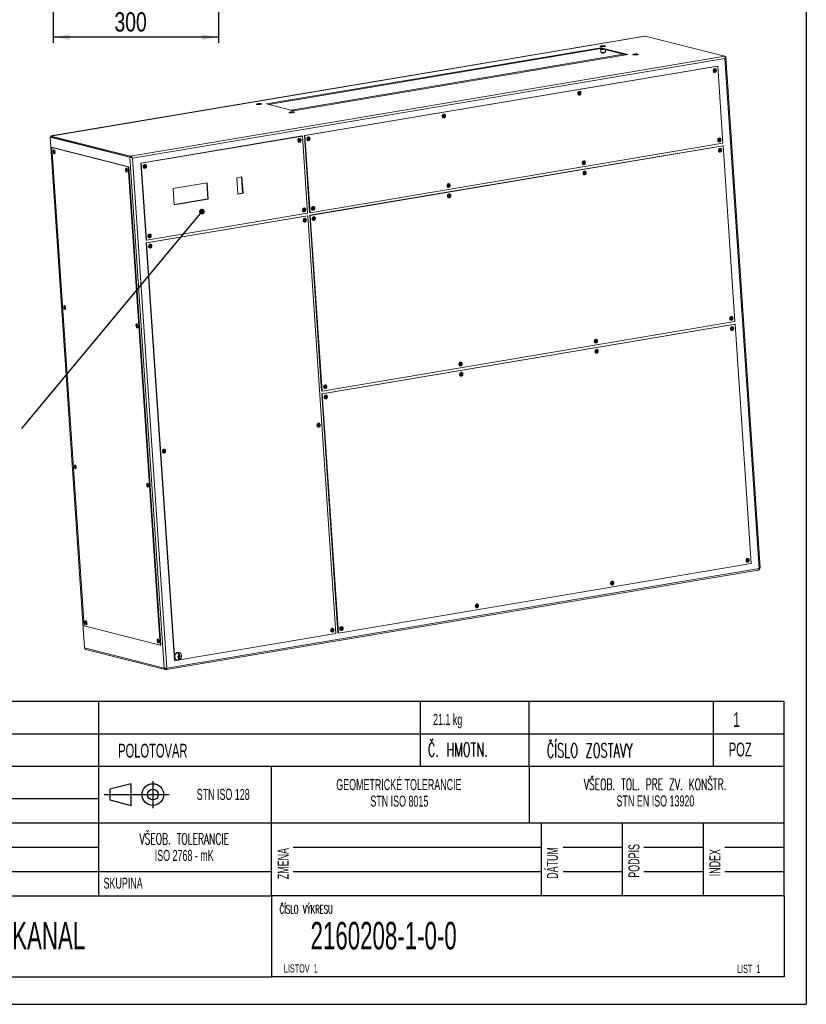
# Model space of a CAD drawing. Header units: millimetres. Extents: x -6 to 420, y -26 to 297.
# Tile 3 of 4: x 277 to 420, y 0 to 179. Entities that reach past the tile are written whole.
import ezdxf

# ---------------------------------------------------------------- set-up
doc = ezdxf.new("R2010")
doc.units = ezdxf.units.MM
for name, color, linetype in [('KOTY', 1, 'Continuous'), ('RAMIK', 7, 'Continuous'), ('RAZITKO', 7, 'Continuous'), ('RAZITKO-TEXT', 7, 'Continuous')]:
    doc.layers.add(name, color=color, linetype=linetype)
doc.styles.add('SLDTEXTSTYLE0', font='TXT', dxfattribs={"width": 0.75})
doc.styles.add('SLDTEXTSTYLE2', font='TXT', dxfattribs={"width": 0.605, "bigfont": 'bigfont'})
doc.styles.add('SLDTEXTSTYLE3', font='TXT', dxfattribs={"width": 0.605})
doc.styles.add('SLDTEXTSTYLE4', font='TXT', dxfattribs={"width": 0.575})
doc.dimstyles.new('SLDDIMSTYLE0', dxfattribs={"dimtxt": 3.5, "dimasz": 3, "dimexe": 0, "dimexo": 0.0625, "dimgap": 0.875, "dimtad": 1, "dimdec": 1, "dimlfac": 10, "dimrnd": 1e-09, "dimzin": 12, "dimdsep": 46, "dimtxsty": 'SLDTEXTSTYLE0', "dimsah": 1, "dimcen": 0.09, "dimadec": 0, "dimazin": 3, "dimtfac": 1, "dimtdec": 1, "dimtofl": 0, "dimtmove": 0, "dimatfit": 3, "dimfxl": 0, "dimfrac": 2, "dimtolj": 1, "dimtzin": 12, "dimarcsym": 0})
doc.dimstyles.new('SLDDIMSTYLE2', dxfattribs={"dimtxt": 0.18, "dimasz": 1.016, "dimexe": 0, "dimexo": 0.0625, "dimgap": 0, "dimtad": 0, "dimtih": 1, "dimtoh": 1, "dimdec": 0, "dimrnd": 1e-09, "dimzin": 0, "dimdsep": 46, "dimtxsty": 'Standard', "dimblk1": 'DOT', "dimblk2": 'DOT', "dimsah": 1, "dimcen": 0.09, "dimadec": 0, "dimazin": 0, "dimtfac": 1.016, "dimtdec": 0, "dimtofl": 0, "dimtmove": 0, "dimatfit": 3, "dimldrblk": 'DOT', "dimfxl": 0, "dimfrac": 2, "dimtolj": 1, "dimtzin": 0, "dimarcsym": 0})

# ---------------------------------------------------------------- blocks, each defined once
blk = doc.blocks.new('SW_NOTE_1')
at = {"layer": 'RAZITKO-TEXT', "color": 0, "char_height": 2, "attachment_point": 2}
for s, insert, style in [('VŠEOB. TOL. PRE ZV. KONŠTR.', (20.34, 2.58), 'SLDTEXTSTYLE2'), ('STN EN ISO 13920', (20.39, -0.42), 'SLDTEXTSTYLE3')]:
    blk.add_mtext(s, dxfattribs=dict(at, insert=insert, style=style))
blk = doc.blocks.new('SW_NOTE_2')
at = {"layer": 'RAZITKO-TEXT', "color": 0, "char_height": 2, "attachment_point": 2}
for s, insert, style in [('VŠEOB. TOLERANCIE', (14, 2.58), 'SLDTEXTSTYLE2'), ('ISO 2768 - mK', (13.98, -0.42), 'SLDTEXTSTYLE3')]:
    blk.add_mtext(s, dxfattribs=dict(at, insert=insert, style=style))
blk = doc.blocks.new('SW_NOTE_3')
at = {"layer": 'RAZITKO-TEXT', "color": 0, "char_height": 2, "attachment_point": 2, "style": 'SLDTEXTSTYLE3'}
for s, insert in [('GEOMETRICKÉ TOLERANCIE', (18.87, 2.58)), ('STN ISO 8015', (18.95, -0.42))]:
    blk.add_mtext(s, dxfattribs=dict(at, insert=insert))
blk = doc.blocks.new('_D_6')
at = {"layer": 'KOTY'}
for p, q in [((283.25, 183.36), (283.25, 174.57)), ((313.25, 183.7), (313.25, 174.57)), ((313.25, 175.57), (283.25, 175.57))]:
    blk.add_line(p, q, dxfattribs=at)
for points in [[(283.25, 175.57), (286.25, 175.07), (286.25, 176.08)], [(313.25, 175.57), (310.25, 176.08), (310.25, 175.07)]]:
    blk.add_solid(points, dxfattribs=at)
at = {"layer": 'KOTY', "insert": (294.37, 180.09), "char_height": 3.5, "attachment_point": 1, "style": 'SLDTEXTSTYLE0'}
blk.add_mtext('300', dxfattribs=at)
blk = doc.blocks.new('_DOT')
at = {"color": 0, "linetype": 'ByBlock', "lineweight": -2}
blk.add_line((-0.5, 0), (-1, 0), dxfattribs=at)
at = {"color": 0, "linetype": 'ByBlock', "const_width": 0.5}
blk.add_lwpolyline([(-0.25, 0, 1), (0.25, 0, 1)], format="xyb", close=True, dxfattribs=at)

msp = doc.modelspace()

# ---------------------------------------------------------------- linework, layer by layer
at = {"color": 7, "linetype": 'Continuous', "lineweight": 15}
for p, q in [((390.652, 175.769), (282.827, 157.63)), ((390.714, 175.772), (282.832, 157.623)), ((405.179, 172.106), (390.714, 175.772)), ((382.682, 173.659), (321.969, 163.446)), ((382.692, 173.512), (322.322, 163.356)), ((387.615, 172.409), (382.682, 173.659)), ((382.692, 173.512), (382.682, 173.659)), ((387.272, 172.351), (382.692, 173.512)), ((297.296, 153.957), (405.179, 172.106)), ((405.211, 171.703), (297.645, 153.608)), ((326.425, 162.317), (386.795, 172.472)), ((326.903, 162.196), (387.615, 172.409)), ((382.678, 173.375), (382.715, 172.837)), ((382.723, 172.823), (382.842, 172.723)), ((383.43, 172.763), (383.535, 172.878)), ((383.541, 172.892), (383.513, 173.304)), ((411.445, 79.141), (405.211, 171.703)), ((405.326, 171.975), (405.255, 171.993)), ((405.326, 171.975), (405.257, 171.963)), ((411.616, 79.206), (405.372, 171.925)), ((403.847, 170.323), (328.867, 157.709)), ((403.921, 170.304), (328.941, 157.69)), ((403.847, 170.323), (403.921, 170.304)), ((404.863, 156.319), (403.921, 170.304)), ((321.969, 163.446), (326.903, 162.196)), ((282.667, 157.393), (288.908, 64.731)), ((282.836, 157.468), (282.706, 157.446)), ((297.17, 153.78), (282.706, 157.446)), ((282.706, 157.446), (288.952, 64.704)), ((282.832, 157.623), (282.828, 157.624)), ((297.296, 153.957), (282.832, 157.623)), ((282.842, 157.476), (282.832, 157.623)), ((297.301, 153.802), (282.836, 157.468)), ((297.306, 153.81), (282.842, 157.476)), ((282.859, 157.478), (282.866, 157.46)), ((282.877, 157.467), (282.89, 157.454)), ((299.162, 152.712), (328.434, 157.636)), ((299.236, 152.693), (328.508, 157.617)), ((328.508, 157.617), (328.434, 157.636)), ((328.508, 157.617), (329.45, 143.633)), ((328.867, 157.709), (328.941, 157.69)), ((328.867, 157.709), (329.809, 143.724)), ((328.941, 157.69), (329.883, 143.706)), ((283.023, 155.533), (283.153, 155.555)), ((288.873, 68.682), (283.023, 155.533)), ((283.023, 155.533), (296.837, 152.032)), ((283.153, 155.555), (296.967, 152.054)), ((288.727, 155.975), (288.75, 155.979)), ((327.896, 156.503), (327.825, 156.501)), ((404.822, 155.847), (329.842, 143.234)), ((329.883, 143.706), (404.863, 156.319)), ((404.896, 155.829), (329.916, 143.215)), ((404.822, 155.847), (404.896, 155.829)), ((407.045, 123.934), (404.896, 155.829)), ((297.17, 153.78), (297.301, 153.802)), ((297.17, 153.78), (303.417, 61.038)), ((297.296, 153.957), (297.306, 153.81)), ((404.285, 154.715), (404.213, 154.712)), ((296.837, 152.032), (296.967, 152.054)), ((296.837, 152.032), (302.686, 65.181)), ((296.967, 152.054), (302.816, 65.203)), ((297.645, 153.608), (303.879, 61.045)), ((299.236, 152.693), (299.162, 152.712)), ((300.103, 138.727), (299.162, 152.712)), ((300.177, 138.708), (299.236, 152.693)), ((299.838, 151.783), (299.767, 151.781)), ((317.518, 150.186), (316.564, 150.025)), ((317.446, 150.174), (317.642, 147.26)), ((317.716, 147.242), (317.518, 150.186)), ((379.696, 150.578), (379.625, 150.576)), ((311.186, 149.121), (305.028, 148.085)), ((311.114, 149.108), (311.31, 146.195)), ((311.384, 146.176), (311.186, 149.121)), ((316.564, 150.025), (316.762, 147.081)), ((305.028, 148.085), (305.226, 145.141)), ((317.642, 147.26), (316.76, 147.112)), ((316.762, 147.081), (317.716, 147.242)), ((317.716, 147.242), (317.642, 147.26)), ((311.31, 146.195), (305.224, 145.171)), ((305.226, 145.141), (311.384, 146.176)), ((311.384, 146.176), (311.31, 146.195)), ((355.107, 146.442), (355.036, 146.44)), ((329.409, 143.161), (300.137, 138.236)), ((329.45, 143.633), (300.177, 138.708)), ((329.483, 143.142), (300.211, 138.218)), ((329.409, 143.161), (329.483, 143.142)), ((334.589, 67.332), (329.483, 143.142)), ((329.809, 143.724), (329.883, 143.706)), ((329.842, 143.234), (329.916, 143.215)), ((329.842, 143.234), (331.99, 111.339)), ((329.916, 143.215), (332.064, 111.321)), ((330.519, 142.305), (330.447, 142.303)), ((300.177, 138.708), (300.103, 138.727)), ((300.137, 138.236), (300.211, 138.218)), ((300.137, 138.236), (305.243, 62.426)), ((300.211, 138.218), (305.317, 62.407)), ((407.004, 123.462), (332.024, 110.849)), ((332.064, 111.321), (407.045, 123.934)), ((407.078, 123.444), (332.098, 110.83)), ((406.34, 124.194), (406.269, 124.192)), ((407.004, 123.462), (407.078, 123.444)), ((410.002, 80.018), (407.078, 123.444)), ((406.466, 122.33), (406.394, 122.327)), ((381.752, 120.058), (381.68, 120.055)), ((381.877, 118.193), (381.806, 118.191)), ((357.163, 115.921), (357.092, 115.919)), ((357.289, 114.057), (357.217, 114.054)), ((331.99, 111.339), (332.064, 111.321)), ((332.024, 110.849), (332.098, 110.83)), ((332.024, 110.849), (334.948, 67.423)), ((332.098, 110.83), (335.022, 67.405)), ((332.574, 111.785), (332.503, 111.783)), ((332.7, 109.92), (332.629, 109.918)), ((303.821, 60.762), (411.28, 78.839)), ((303.879, 61.045), (411.445, 79.141)), ((335.022, 67.405), (410.002, 80.018)), ((409.298, 80.278), (409.227, 80.276)), ((384.71, 76.142), (384.638, 76.139)), ((360.121, 72.005), (360.05, 72.003)), ((302.686, 65.181), (288.873, 68.682)), ((306.176, 62.552), (334.589, 67.332)), ((334.948, 67.423), (335.022, 67.405)), ((335.532, 67.869), (335.461, 67.866)), ((288.952, 64.704), (303.417, 61.038)), ((289.164, 64.424), (303.601, 60.765)), ((302.686, 65.181), (302.816, 65.203)), ((306.038, 63.023), (305.892, 63.06)), ((305.915, 63.054), (305.974, 63.064)), ((305.971, 63.113), (306.101, 63.135)), ((305.974, 63.064), (305.971, 63.113)), ((305.971, 63.113), (306.212, 63.052)), ((306.122, 63.026), (305.974, 63.064)), ((306.102, 63.321), (306.012, 63.305)), ((306.199, 63.248), (306.014, 63.295)), ((306.038, 63.012), (306.122, 63.026)), ((306.123, 63.856), (306.049, 63.875)), ((306.102, 63.321), (306.076, 63.711)), ((306.101, 63.135), (306.091, 63.275)), ((306.327, 63.077), (306.101, 63.135)), ((306.148, 62.636), (306.122, 63.026)), ((303.817, 61.003), (303.689, 60.91)), ((303.699, 60.763), (303.689, 60.91)), ((303.699, 60.763), (303.791, 60.83)), ((303.813, 60.932), (303.786, 60.912)), ((303.796, 60.765), (303.786, 60.912)), ((305.243, 62.426), (305.317, 62.407)), ((305.317, 62.407), (305.816, 62.491)), ((305.705, 62.518), (305.779, 62.499))]:
    msp.add_line(p, q, dxfattribs=at)
at = {"color": 8, "linetype": 'Continuous', "lineweight": 15}
for p, q in [((283.173, 157.383), (283.195, 157.386)), ((303.689, 60.91), (303.599, 60.933)), ((303.803, 60.915), (303.786, 60.912))]:
    msp.add_line(p, q, dxfattribs=at)
at = {"color": 7, "linetype": 'Continuous', "lineweight": 15, "flags": 128}
for points in [[(390.653, 175.763), (390.691, 175.772), (390.714, 175.772)], [(382.507, 173.481), (382.509, 173.476), (382.56, 173.423), (382.623, 173.39), (382.696, 173.371), (382.772, 173.36), (382.846, 173.354), (382.91, 173.352), (382.978, 173.352), (383.095, 173.358), (383.221, 173.369), (383.243, 173.372)], [(382.819, 173.99), (382.94, 174.007), (383.07, 174.018), (383.199, 174.022), (383.317, 174.02), (383.415, 174.011), (383.487, 173.996), (383.528, 173.976), (383.533, 173.953), (383.502, 173.928), (383.439, 173.903), (383.347, 173.88), (383.234, 173.861), (383.107, 173.847), (382.977, 173.839), (382.852, 173.838), (382.743, 173.844), (382.657, 173.856), (382.6, 173.874), (382.577, 173.896), (382.59, 173.92), (382.637, 173.945), (382.716, 173.969), (382.819, 173.99)], [(383.278, 173.874), (383.379, 173.895), (383.454, 173.918), (383.496, 173.943), (383.503, 173.967), (383.474, 173.987), (383.411, 174.003), (383.319, 174.013), (383.206, 174.017), (383.08, 174.013), (382.953, 174.003), (382.834, 173.987), (382.733, 173.966), (382.658, 173.942), (382.616, 173.917), (382.609, 173.894), (382.638, 173.873), (382.701, 173.857), (382.793, 173.847), (382.906, 173.844), (383.032, 173.847), (383.159, 173.858), (383.278, 173.874)], [(382.872, 173.977), (382.981, 173.991), (383.097, 174), (383.209, 174.001), (383.306, 173.996), (383.379, 173.985), (383.42, 173.967), (383.425, 173.947), (383.394, 173.925), (383.33, 173.903), (383.239, 173.884), (383.131, 173.869), (383.015, 173.861), (382.903, 173.859), (382.806, 173.864), (382.733, 173.876), (382.692, 173.893), (382.687, 173.914), (382.718, 173.936), (382.782, 173.958), (382.872, 173.977)], [(383.541, 172.892), (383.541, 172.891), (383.522, 172.868), (383.468, 172.844), (383.383, 172.822), (383.276, 172.804), (383.156, 172.792), (383.033, 172.785), (382.919, 172.786), (382.823, 172.794), (382.754, 172.808), (382.719, 172.827), (382.715, 172.837)], [(388.739, 172.49), (388.86, 172.507), (388.99, 172.518), (389.119, 172.522), (389.237, 172.52), (389.335, 172.511), (389.408, 172.496), (389.448, 172.476), (389.453, 172.452), (389.422, 172.428), (389.359, 172.403), (389.267, 172.38), (389.154, 172.361), (389.027, 172.347), (388.897, 172.339), (388.772, 172.338), (388.663, 172.344), (388.577, 172.356), (388.52, 172.374), (388.497, 172.395), (388.51, 172.42), (388.557, 172.445), (388.636, 172.469), (388.739, 172.49)], [(389.198, 172.374), (389.299, 172.394), (389.374, 172.418), (389.416, 172.443), (389.423, 172.466), (389.394, 172.487), (389.331, 172.503), (389.239, 172.513), (389.126, 172.516), (389, 172.513), (388.873, 172.502), (388.754, 172.486), (388.653, 172.465), (388.578, 172.442), (388.536, 172.417), (388.529, 172.394), (388.558, 172.373), (388.621, 172.357), (388.713, 172.347), (388.826, 172.343), (388.952, 172.347), (389.079, 172.357), (389.198, 172.374)], [(388.792, 172.476), (388.901, 172.491), (389.017, 172.499), (389.129, 172.501), (389.226, 172.496), (389.299, 172.484), (389.34, 172.467), (389.345, 172.446), (389.314, 172.424), (389.25, 172.402), (389.16, 172.383), (389.051, 172.369), (388.935, 172.36), (388.823, 172.359), (388.726, 172.364), (388.653, 172.376), (388.612, 172.393), (388.607, 172.413), (388.638, 172.436), (388.702, 172.457), (388.792, 172.476)], [(405.179, 172.106), (405.224, 172.074), (405.253, 172.01), (405.261, 171.923), (405.246, 171.819), (405.211, 171.703)], [(405.211, 171.703), (405.308, 171.799), (405.353, 171.863), (405.368, 171.9), (405.371, 171.932), (405.357, 171.957), (405.326, 171.975)], [(403.384, 169.171), (403.481, 169.206), (403.565, 169.275), (403.627, 169.37), (403.661, 169.48), (403.661, 169.594), (403.629, 169.699), (403.568, 169.785), (403.485, 169.841), (403.388, 169.862), (403.288, 169.845), (403.196, 169.792), (403.122, 169.71), (403.073, 169.606), (403.056, 169.492), (403.072, 169.381), (403.119, 169.284), (403.192, 169.212), (403.284, 169.173), (403.384, 169.171)], [(403.409, 169.861), (403.455, 169.836), (403.528, 169.764), (403.575, 169.667), (403.591, 169.556), (403.574, 169.442), (403.526, 169.338), (403.451, 169.256), (403.359, 169.203), (403.259, 169.186), (403.238, 169.188)], [(378.795, 165.035), (378.892, 165.07), (378.977, 165.139), (379.039, 165.233), (379.072, 165.343), (379.073, 165.458), (379.041, 165.563), (378.98, 165.648), (378.896, 165.705), (378.799, 165.725), (378.699, 165.709), (378.607, 165.656), (378.533, 165.573), (378.485, 165.469), (378.468, 165.356), (378.483, 165.244), (378.531, 165.148), (378.604, 165.076), (378.695, 165.037), (378.795, 165.035)], [(378.82, 165.724), (378.866, 165.699), (378.939, 165.628), (378.987, 165.531), (379.002, 165.42), (378.985, 165.306), (378.937, 165.202), (378.863, 165.119), (378.771, 165.067), (378.671, 165.05), (378.65, 165.051)], [(320.957, 163.507), (321.033, 163.493), (321.077, 163.474), (321.087, 163.451), (321.061, 163.426), (321.002, 163.401), (320.913, 163.378), (320.802, 163.358), (320.677, 163.343), (320.547, 163.335), (320.421, 163.333), (320.309, 163.338), (320.219, 163.349), (320.158, 163.366), (320.131, 163.387), (320.139, 163.411), (320.182, 163.437), (320.257, 163.461), (320.357, 163.482), (320.476, 163.5), (320.606, 163.512), (320.735, 163.517), (320.855, 163.515), (320.957, 163.507)], [(320.831, 163.369), (320.932, 163.389), (321.006, 163.413), (321.049, 163.438), (321.056, 163.461), (321.027, 163.482), (320.963, 163.498), (320.872, 163.508), (320.758, 163.511), (320.633, 163.508), (320.506, 163.497), (320.387, 163.481), (320.286, 163.46), (320.211, 163.437), (320.168, 163.412), (320.161, 163.389), (320.191, 163.368), (320.254, 163.352), (320.346, 163.342), (320.459, 163.338), (320.584, 163.342), (320.712, 163.352), (320.831, 163.369)], [(320.878, 163.489), (320.944, 163.476), (320.977, 163.458), (320.974, 163.436), (320.935, 163.414), (320.864, 163.393), (320.768, 163.375), (320.657, 163.361), (320.541, 163.354), (320.431, 163.354), (320.339, 163.361), (320.273, 163.374), (320.241, 163.392), (320.244, 163.414), (320.283, 163.436), (320.354, 163.457), (320.449, 163.475), (320.561, 163.489), (320.677, 163.496), (320.786, 163.496), (320.878, 163.489)], [(326.292, 161.985), (326.413, 162.001), (326.543, 162.012), (326.671, 162.017), (326.789, 162.014), (326.888, 162.005), (326.96, 161.99), (327, 161.97), (327.005, 161.947), (326.975, 161.922), (326.912, 161.897), (326.82, 161.875), (326.707, 161.856), (326.58, 161.842), (326.45, 161.834), (326.325, 161.833), (326.216, 161.838), (326.13, 161.851), (326.073, 161.868), (326.05, 161.89), (326.063, 161.914), (326.11, 161.939), (326.188, 161.963), (326.292, 161.985)], [(326.751, 161.868), (326.852, 161.889), (326.927, 161.913), (326.969, 161.937), (326.976, 161.961), (326.947, 161.982), (326.883, 161.998), (326.792, 162.008), (326.678, 162.011), (326.553, 162.007), (326.426, 161.997), (326.307, 161.981), (326.206, 161.96), (326.131, 161.936), (326.088, 161.912), (326.082, 161.888), (326.111, 161.868), (326.174, 161.852), (326.266, 161.841), (326.379, 161.838), (326.505, 161.842), (326.632, 161.852), (326.751, 161.868)], [(326.345, 161.971), (326.454, 161.986), (326.57, 161.994), (326.682, 161.996), (326.779, 161.991), (326.851, 161.979), (326.892, 161.962), (326.898, 161.941), (326.867, 161.919), (326.803, 161.897), (326.712, 161.878), (326.604, 161.864), (326.488, 161.855), (326.376, 161.853), (326.279, 161.859), (326.206, 161.87), (326.165, 161.887), (326.16, 161.908), (326.191, 161.93), (326.255, 161.952), (326.345, 161.971)], [(354.207, 160.898), (354.304, 160.934), (354.388, 161.002), (354.45, 161.097), (354.483, 161.207), (354.484, 161.321), (354.452, 161.427), (354.391, 161.512), (354.308, 161.568), (354.211, 161.589), (354.111, 161.572), (354.019, 161.52), (353.944, 161.437), (353.896, 161.333), (353.879, 161.219), (353.895, 161.108), (353.942, 161.011), (354.015, 160.939), (354.107, 160.9), (354.207, 160.898)], [(354.232, 161.588), (354.278, 161.563), (354.351, 161.491), (354.398, 161.394), (354.414, 161.283), (354.397, 161.169), (354.348, 161.066), (354.274, 160.983), (354.182, 160.93), (354.082, 160.913), (354.061, 160.915)], [(282.67, 157.393), (282.667, 157.398), (282.695, 157.437), (282.706, 157.446)], [(282.824, 157.624), (282.828, 157.581), (282.837, 157.55)], [(329.618, 156.762), (329.715, 156.797), (329.799, 156.866), (329.862, 156.96), (329.895, 157.071), (329.895, 157.185), (329.863, 157.29), (329.802, 157.376), (329.719, 157.432), (329.622, 157.453), (329.522, 157.436), (329.43, 157.383), (329.356, 157.3), (329.307, 157.197), (329.29, 157.083), (329.306, 156.972), (329.353, 156.875), (329.427, 156.803), (329.518, 156.764), (329.618, 156.762)], [(329.643, 157.451), (329.689, 157.427), (329.762, 157.355), (329.809, 157.258), (329.825, 157.147), (329.808, 157.033), (329.76, 156.929), (329.686, 156.846), (329.594, 156.794), (329.494, 156.777), (329.472, 156.778)], [(327.97, 156.485), (328.067, 156.52), (328.152, 156.588), (328.214, 156.683), (328.247, 156.793), (328.247, 156.907), (328.216, 157.013), (328.155, 157.098), (328.071, 157.155), (327.974, 157.175), (327.874, 157.159), (327.782, 157.106), (327.708, 157.023), (327.66, 156.919), (327.642, 156.806), (327.658, 156.694), (327.705, 156.598), (327.779, 156.526), (327.87, 156.487), (327.97, 156.485)], [(404.187, 157.248), (404.09, 157.212), (404.005, 157.144), (403.943, 157.049), (403.91, 156.939), (403.909, 156.825), (403.941, 156.719), (404.002, 156.634), (404.086, 156.578), (404.183, 156.557), (404.283, 156.574), (404.375, 156.626), (404.449, 156.709), (404.497, 156.813), (404.514, 156.927), (404.499, 157.038), (404.451, 157.135), (404.378, 157.207), (404.287, 157.246), (404.187, 157.248)], [(404.258, 157.25), (404.304, 157.225), (404.377, 157.154), (404.425, 157.057), (404.44, 156.945), (404.423, 156.832), (404.375, 156.728), (404.301, 156.645), (404.209, 156.593), (404.109, 156.576), (404.088, 156.577)], [(283.587, 154.715), (283.57, 154.829), (283.537, 154.935), (283.49, 155.022), (283.435, 155.081), (283.377, 155.105), (283.324, 155.091), (283.281, 155.041), (283.252, 154.961), (283.241, 154.858), (283.248, 154.745), (283.274, 154.634), (283.315, 154.536), (283.367, 154.462), (283.423, 154.42), (283.48, 154.415), (283.529, 154.447), (283.565, 154.513), (283.586, 154.606), (283.587, 154.715)], [(404.359, 154.696), (404.456, 154.731), (404.54, 154.8), (404.602, 154.894), (404.635, 155.005), (404.636, 155.119), (404.604, 155.224), (404.543, 155.31), (404.46, 155.366), (404.363, 155.387), (404.263, 155.37), (404.171, 155.317), (404.097, 155.235), (404.048, 155.131), (404.031, 155.017), (404.047, 154.906), (404.094, 154.809), (404.167, 154.737), (404.259, 154.698), (404.359, 154.696)], [(297.554, 153.646), (297.527, 153.664), (297.505, 153.682)], [(299.912, 151.765), (300.009, 151.8), (300.094, 151.868), (300.156, 151.963), (300.189, 152.073), (300.19, 152.187), (300.158, 152.293), (300.097, 152.378), (300.013, 152.434), (299.916, 152.455), (299.816, 152.438), (299.724, 152.386), (299.65, 152.303), (299.602, 152.199), (299.585, 152.086), (299.6, 151.974), (299.647, 151.877), (299.721, 151.806), (299.812, 151.767), (299.912, 151.765)], [(379.598, 153.111), (379.501, 153.076), (379.417, 153.007), (379.355, 152.913), (379.321, 152.803), (379.321, 152.688), (379.353, 152.583), (379.414, 152.498), (379.497, 152.441), (379.594, 152.421), (379.694, 152.437), (379.786, 152.49), (379.86, 152.573), (379.909, 152.677), (379.926, 152.79), (379.91, 152.902), (379.863, 152.998), (379.79, 153.07), (379.698, 153.109), (379.598, 153.111)], [(379.67, 153.114), (379.716, 153.089), (379.789, 153.017), (379.836, 152.92), (379.852, 152.809), (379.835, 152.695), (379.786, 152.591), (379.712, 152.509), (379.62, 152.456), (379.52, 152.439), (379.499, 152.441)], [(296.71, 151.389), (296.693, 151.503), (296.66, 151.609), (296.613, 151.696), (296.557, 151.755), (296.5, 151.779), (296.447, 151.765), (296.404, 151.715), (296.375, 151.635), (296.363, 151.533), (296.371, 151.419), (296.397, 151.308), (296.438, 151.21), (296.489, 151.136), (296.546, 151.094), (296.602, 151.089), (296.651, 151.121), (296.688, 151.187), (296.708, 151.28), (296.71, 151.389)], [(379.77, 150.56), (379.867, 150.595), (379.952, 150.663), (380.014, 150.758), (380.047, 150.868), (380.048, 150.982), (380.016, 151.088), (379.955, 151.173), (379.871, 151.23), (379.774, 151.25), (379.674, 151.234), (379.582, 151.181), (379.508, 151.098), (379.46, 150.994), (379.443, 150.881), (379.458, 150.769), (379.505, 150.673), (379.579, 150.601), (379.67, 150.562), (379.77, 150.56)], [(355.01, 148.975), (354.912, 148.94), (354.828, 148.871), (354.766, 148.776), (354.733, 148.666), (354.732, 148.552), (354.764, 148.447), (354.825, 148.361), (354.909, 148.305), (355.006, 148.284), (355.106, 148.301), (355.198, 148.353), (355.272, 148.436), (355.32, 148.54), (355.337, 148.654), (355.321, 148.765), (355.274, 148.862), (355.201, 148.934), (355.109, 148.973), (355.01, 148.975)], [(355.081, 148.977), (355.127, 148.952), (355.2, 148.881), (355.247, 148.784), (355.263, 148.673), (355.246, 148.559), (355.198, 148.455), (355.124, 148.372), (355.032, 148.32), (354.932, 148.303), (354.91, 148.304)], [(355.181, 146.423), (355.279, 146.458), (355.363, 146.527), (355.425, 146.622), (355.458, 146.732), (355.459, 146.846), (355.427, 146.951), (355.366, 147.037), (355.282, 147.093), (355.185, 147.114), (355.086, 147.097), (354.994, 147.044), (354.919, 146.962), (354.871, 146.858), (354.854, 146.744), (354.87, 146.633), (354.917, 146.536), (354.99, 146.464), (355.082, 146.425), (355.181, 146.423)], [(330.421, 144.838), (330.324, 144.803), (330.239, 144.734), (330.177, 144.64), (330.144, 144.53), (330.144, 144.416), (330.175, 144.31), (330.236, 144.225), (330.32, 144.168), (330.417, 144.148), (330.517, 144.164), (330.609, 144.217), (330.683, 144.3), (330.731, 144.404), (330.749, 144.517), (330.733, 144.629), (330.686, 144.725), (330.612, 144.797), (330.521, 144.836), (330.421, 144.838)], [(330.492, 144.841), (330.538, 144.816), (330.612, 144.744), (330.659, 144.647), (330.675, 144.536), (330.657, 144.422), (330.609, 144.318), (330.535, 144.236), (330.443, 144.183), (330.343, 144.166), (330.322, 144.168)], [(328.819, 143.874), (328.917, 143.909), (329.001, 143.978), (329.063, 144.072), (329.096, 144.183), (329.097, 144.297), (329.065, 144.402), (329.004, 144.488), (328.92, 144.544), (328.823, 144.565), (328.723, 144.548), (328.631, 144.495), (328.557, 144.413), (328.509, 144.309), (328.492, 144.195), (328.508, 144.084), (328.555, 143.987), (328.628, 143.915), (328.72, 143.876), (328.819, 143.874)], [(328.845, 144.563), (328.89, 144.539), (328.964, 144.467), (329.011, 144.37), (329.027, 144.259), (329.01, 144.145), (328.961, 144.041), (328.887, 143.959), (328.795, 143.906), (328.695, 143.889), (328.674, 143.89)], [(328.618, 142.302), (328.642, 142.193), (328.696, 142.102), (328.775, 142.038), (328.87, 142.007), (328.97, 142.015), (329.065, 142.059), (329.144, 142.135), (329.2, 142.234), (329.225, 142.347), (329.217, 142.46), (329.178, 142.561), (329.11, 142.64), (329.023, 142.688), (328.924, 142.7), (328.825, 142.673), (328.736, 142.613), (328.668, 142.524), (328.627, 142.416), (328.618, 142.302)], [(330.593, 142.287), (330.69, 142.322), (330.774, 142.391), (330.837, 142.485), (330.87, 142.595), (330.87, 142.709), (330.838, 142.815), (330.777, 142.9), (330.694, 142.957), (330.597, 142.977), (330.497, 142.961), (330.405, 142.908), (330.331, 142.825), (330.282, 142.721), (330.265, 142.608), (330.281, 142.496), (330.328, 142.4), (330.402, 142.328), (330.493, 142.289), (330.593, 142.287)], [(300.761, 139.154), (300.859, 139.189), (300.943, 139.258), (301.005, 139.352), (301.038, 139.463), (301.039, 139.577), (301.007, 139.682), (300.946, 139.768), (300.862, 139.824), (300.765, 139.845), (300.666, 139.828), (300.573, 139.775), (300.499, 139.693), (300.451, 139.589), (300.434, 139.475), (300.45, 139.364), (300.497, 139.267), (300.57, 139.195), (300.662, 139.156), (300.761, 139.154)], [(300.787, 139.843), (300.833, 139.819), (300.906, 139.747), (300.953, 139.65), (300.969, 139.539), (300.952, 139.425), (300.903, 139.321), (300.829, 139.238), (300.737, 139.186), (300.637, 139.169), (300.616, 139.17)], [(301.167, 137.684), (301.144, 137.793), (301.089, 137.884), (301.011, 137.948), (300.916, 137.978), (300.816, 137.971), (300.721, 137.927), (300.641, 137.851), (300.586, 137.751), (300.561, 137.639), (300.568, 137.526), (300.608, 137.425), (300.675, 137.346), (300.763, 137.298), (300.862, 137.286), (300.961, 137.312), (301.049, 137.373), (301.118, 137.462), (301.159, 137.57), (301.167, 137.684)], [(285.491, 126.452), (285.474, 126.565), (285.44, 126.672), (285.393, 126.759), (285.338, 126.818), (285.281, 126.841), (285.228, 126.827), (285.184, 126.778), (285.155, 126.697), (285.144, 126.595), (285.152, 126.482), (285.177, 126.37), (285.218, 126.272), (285.27, 126.198), (285.327, 126.157), (285.383, 126.152), (285.432, 126.184), (285.469, 126.25), (285.489, 126.342), (285.491, 126.452)], [(298.614, 123.126), (298.597, 123.24), (298.563, 123.346), (298.516, 123.433), (298.461, 123.492), (298.404, 123.515), (298.351, 123.502), (298.307, 123.452), (298.278, 123.371), (298.267, 123.269), (298.275, 123.156), (298.3, 123.045), (298.341, 122.946), (298.393, 122.873), (298.45, 122.831), (298.506, 122.826), (298.555, 122.858), (298.592, 122.924), (298.612, 123.017), (298.614, 123.126)], [(406.368, 124.863), (406.271, 124.827), (406.186, 124.759), (406.124, 124.664), (406.091, 124.554), (406.091, 124.44), (406.122, 124.334), (406.184, 124.249), (406.267, 124.193), (406.364, 124.172), (406.464, 124.189), (406.556, 124.241), (406.63, 124.324), (406.678, 124.428), (406.696, 124.542), (406.68, 124.653), (406.633, 124.75), (406.559, 124.822), (406.468, 124.861), (406.368, 124.863)], [(406.54, 122.311), (406.637, 122.346), (406.721, 122.415), (406.784, 122.509), (406.817, 122.62), (406.817, 122.734), (406.785, 122.839), (406.724, 122.925), (406.641, 122.981), (406.544, 123.002), (406.444, 122.985), (406.352, 122.932), (406.278, 122.85), (406.229, 122.746), (406.212, 122.632), (406.228, 122.521), (406.275, 122.424), (406.349, 122.352), (406.44, 122.313), (406.54, 122.311)], [(381.779, 120.726), (381.682, 120.691), (381.598, 120.622), (381.536, 120.528), (381.503, 120.417), (381.502, 120.303), (381.534, 120.198), (381.595, 120.112), (381.678, 120.056), (381.775, 120.035), (381.875, 120.052), (381.967, 120.105), (382.042, 120.188), (382.09, 120.291), (382.107, 120.405), (382.091, 120.516), (382.044, 120.613), (381.971, 120.685), (381.879, 120.724), (381.779, 120.726)], [(381.951, 118.175), (382.049, 118.21), (382.133, 118.278), (382.195, 118.373), (382.228, 118.483), (382.229, 118.597), (382.197, 118.703), (382.136, 118.788), (382.052, 118.844), (381.955, 118.865), (381.855, 118.848), (381.763, 118.796), (381.689, 118.713), (381.641, 118.609), (381.624, 118.496), (381.64, 118.384), (381.687, 118.287), (381.76, 118.216), (381.851, 118.177), (381.951, 118.175)], [(357.191, 116.59), (357.094, 116.554), (357.009, 116.486), (356.947, 116.391), (356.914, 116.281), (356.913, 116.167), (356.945, 116.061), (357.006, 115.976), (357.09, 115.92), (357.187, 115.899), (357.287, 115.916), (357.379, 115.968), (357.453, 116.051), (357.501, 116.155), (357.518, 116.269), (357.503, 116.38), (357.455, 116.477), (357.382, 116.549), (357.291, 116.588), (357.191, 116.59)], [(357.363, 114.038), (357.46, 114.073), (357.544, 114.142), (357.606, 114.236), (357.64, 114.347), (357.64, 114.461), (357.608, 114.566), (357.547, 114.652), (357.464, 114.708), (357.367, 114.729), (357.267, 114.712), (357.175, 114.659), (357.101, 114.577), (357.052, 114.473), (357.035, 114.359), (357.051, 114.248), (357.098, 114.151), (357.171, 114.079), (357.263, 114.04), (357.363, 114.038)], [(332.602, 112.453), (332.505, 112.418), (332.421, 112.349), (332.359, 112.255), (332.325, 112.145), (332.325, 112.03), (332.357, 111.925), (332.418, 111.84), (332.501, 111.783), (332.598, 111.763), (332.698, 111.779), (332.79, 111.832), (332.864, 111.915), (332.913, 112.019), (332.93, 112.132), (332.914, 112.244), (332.867, 112.34), (332.794, 112.412), (332.702, 112.451), (332.602, 112.453)], [(332.774, 109.902), (332.871, 109.937), (332.956, 110.005), (333.018, 110.1), (333.051, 110.21), (333.052, 110.324), (333.02, 110.43), (332.959, 110.515), (332.875, 110.572), (332.778, 110.592), (332.678, 110.576), (332.586, 110.523), (332.512, 110.44), (332.464, 110.336), (332.447, 110.223), (332.462, 110.111), (332.509, 110.015), (332.583, 109.943), (332.674, 109.904), (332.774, 109.902)], [(331.125, 105.084), (331.149, 104.975), (331.203, 104.883), (331.282, 104.819), (331.376, 104.789), (331.477, 104.797), (331.572, 104.841), (331.651, 104.917), (331.707, 105.016), (331.732, 105.129), (331.724, 105.242), (331.685, 105.343), (331.617, 105.422), (331.529, 105.47), (331.431, 105.481), (331.332, 105.455), (331.243, 105.394), (331.175, 105.305), (331.134, 105.198), (331.125, 105.084)], [(303.674, 100.466), (303.65, 100.574), (303.596, 100.666), (303.517, 100.73), (303.423, 100.76), (303.323, 100.753), (303.228, 100.709), (303.148, 100.633), (303.093, 100.533), (303.067, 100.421), (303.075, 100.308), (303.115, 100.206), (303.182, 100.127), (303.27, 100.08), (303.369, 100.068), (303.468, 100.094), (303.556, 100.155), (303.624, 100.244), (303.665, 100.351), (303.674, 100.466)], [(287.441, 97.501), (287.424, 97.615), (287.39, 97.721), (287.343, 97.809), (287.288, 97.867), (287.231, 97.891), (287.178, 97.877), (287.134, 97.827), (287.105, 97.747), (287.094, 97.645), (287.102, 97.532), (287.127, 97.42), (287.168, 97.322), (287.22, 97.248), (287.277, 97.206), (287.333, 97.201), (287.382, 97.234), (287.419, 97.3), (287.439, 97.392), (287.441, 97.501)], [(300.564, 94.175), (300.547, 94.289), (300.513, 94.396), (300.466, 94.483), (300.411, 94.541), (300.354, 94.565), (300.3, 94.551), (300.257, 94.502), (300.228, 94.421), (300.217, 94.319), (300.224, 94.206), (300.25, 94.094), (300.291, 93.996), (300.343, 93.922), (300.4, 93.881), (300.456, 93.876), (300.505, 93.908), (300.541, 93.974), (300.562, 94.066), (300.564, 94.175)], [(409.326, 80.946), (409.229, 80.911), (409.144, 80.843), (409.082, 80.748), (409.049, 80.638), (409.048, 80.524), (409.08, 80.418), (409.141, 80.333), (409.225, 80.277), (409.322, 80.256), (409.422, 80.273), (409.514, 80.325), (409.588, 80.408), (409.636, 80.512), (409.653, 80.626), (409.638, 80.737), (409.591, 80.834), (409.517, 80.905), (409.426, 80.944), (409.326, 80.946)], [(411.445, 79.141), (411.429, 79.03), (411.395, 78.936), (411.344, 78.87), (411.281, 78.839), (411.28, 78.839)], [(411.616, 79.206), (411.616, 79.201), (411.604, 79.188), (411.58, 79.175), (411.545, 79.163), (411.499, 79.151), (411.445, 79.141)], [(384.737, 76.81), (384.64, 76.775), (384.556, 76.706), (384.494, 76.612), (384.46, 76.501), (384.46, 76.387), (384.492, 76.282), (384.553, 76.196), (384.636, 76.14), (384.733, 76.119), (384.833, 76.136), (384.925, 76.189), (384.999, 76.271), (385.048, 76.375), (385.065, 76.489), (385.049, 76.6), (385.002, 76.697), (384.929, 76.769), (384.837, 76.808), (384.737, 76.81)], [(360.149, 72.674), (360.051, 72.638), (359.967, 72.57), (359.905, 72.475), (359.872, 72.365), (359.871, 72.251), (359.903, 72.145), (359.964, 72.06), (360.048, 72.004), (360.145, 71.983), (360.245, 72), (360.337, 72.052), (360.411, 72.135), (360.459, 72.239), (360.476, 72.353), (360.46, 72.464), (360.413, 72.561), (360.34, 72.633), (360.249, 72.672), (360.149, 72.674)], [(289.344, 69.238), (289.328, 69.352), (289.294, 69.458), (289.247, 69.545), (289.192, 69.604), (289.134, 69.628), (289.081, 69.614), (289.038, 69.564), (289.009, 69.484), (288.998, 69.381), (289.005, 69.268), (289.031, 69.157), (289.072, 69.059), (289.124, 68.985), (289.181, 68.943), (289.237, 68.938), (289.286, 68.97), (289.322, 69.036), (289.343, 69.129), (289.344, 69.238)], [(333.632, 67.865), (333.656, 67.757), (333.71, 67.665), (333.789, 67.601), (333.883, 67.571), (333.983, 67.578), (334.078, 67.622), (334.158, 67.698), (334.213, 67.798), (334.239, 67.91), (334.231, 68.023), (334.191, 68.125), (334.124, 68.204), (334.036, 68.251), (333.937, 68.263), (333.838, 68.237), (333.75, 68.176), (333.682, 68.087), (333.641, 67.98), (333.632, 67.865)], [(335.56, 68.537), (335.463, 68.502), (335.379, 68.433), (335.316, 68.339), (335.283, 68.228), (335.283, 68.114), (335.315, 68.009), (335.376, 67.923), (335.459, 67.867), (335.556, 67.846), (335.656, 67.863), (335.748, 67.916), (335.822, 67.999), (335.871, 68.102), (335.888, 68.216), (335.872, 68.327), (335.825, 68.424), (335.751, 68.496), (335.66, 68.535), (335.56, 68.537)], [(302.467, 65.912), (302.45, 66.026), (302.417, 66.132), (302.37, 66.219), (302.315, 66.278), (302.257, 66.302), (302.204, 66.288), (302.161, 66.238), (302.132, 66.158), (302.12, 66.056), (302.128, 65.943), (302.154, 65.831), (302.195, 65.733), (302.246, 65.659), (302.303, 65.617), (302.359, 65.612), (302.408, 65.644), (302.445, 65.71), (302.465, 65.803), (302.467, 65.912)], [(288.908, 64.731), (288.91, 64.724), (288.925, 64.713), (288.952, 64.704)], [(306.049, 63.875), (305.967, 63.889), (305.831, 63.883), (305.697, 63.843), (305.572, 63.771), (305.463, 63.67), (305.374, 63.545), (305.31, 63.402), (305.275, 63.25), (305.27, 63.094), (305.296, 62.944), (305.35, 62.806), (305.432, 62.688), (305.535, 62.596), (305.656, 62.533), (305.705, 62.518)], [(306.559, 63.28), (306.533, 63.43), (306.478, 63.568), (306.397, 63.686), (306.294, 63.778), (306.173, 63.841), (306.041, 63.87), (305.905, 63.865), (305.771, 63.825), (305.646, 63.752), (305.537, 63.651), (305.448, 63.526), (305.384, 63.384), (305.349, 63.231), (305.344, 63.075), (305.37, 62.925), (305.424, 62.787), (305.506, 62.669), (305.609, 62.577), (305.73, 62.514), (305.861, 62.485), (305.998, 62.491), (306.132, 62.531), (306.257, 62.603), (306.366, 62.704), (306.455, 62.829), (306.518, 62.972), (306.554, 63.124), (306.559, 63.28)], [(303.796, 60.913), (303.806, 60.915), (303.817, 60.94), (303.819, 60.984), (303.812, 61.037)], [(303.821, 60.766), (303.837, 60.767), (303.87, 60.808), (303.888, 60.881), (303.889, 60.978), (303.879, 61.045)]]:
    msp.add_lwpolyline(points, dxfattribs=at)
at = {"color": 7, "linetype": 'Continuous', "lineweight": 15}
for centre, radius, start, end in [((383.085, 173.506), 0.82, 252.77636, 294.93005), ((402.851, 169.644), 0.411, 307.14549, 24.41142), ((402.998, 169.607), 0.401, 293.62809, 37.92882), ((403.08, 169.586), 0.396, 287.46222, 44.09469), ((402.843, 169.646), 0.335, 312.08025, 19.47666), ((378.254, 165.509), 0.335, 312.08025, 19.47666), ((378.262, 165.507), 0.411, 307.14549, 24.41142), ((378.409, 165.47), 0.401, 293.62809, 37.92882), ((378.492, 165.449), 0.396, 287.46222, 44.09469), ((353.666, 161.373), 0.335, 312.08025, 19.47666), ((353.674, 161.371), 0.411, 307.14549, 24.41142), ((353.821, 161.334), 0.401, 293.62809, 37.92882), ((353.903, 161.313), 0.396, 287.46222, 44.09469), ((329.077, 157.237), 0.335, 312.08025, 19.47666), ((329.085, 157.235), 0.411, 307.14549, 24.41142), ((329.232, 157.197), 0.401, 293.62809, 37.92882), ((329.314, 157.176), 0.396, 287.46222, 44.09469), ((327.43, 156.959), 0.335, 312.0382, 19.51871), ((327.437, 156.957), 0.411, 307.14558, 24.41133), ((327.584, 156.92), 0.401, 293.62821, 37.9287), ((327.666, 156.899), 0.396, 287.46235, 44.09456), ((327.822, 156.857), 0.361, 281.76237, 61.41641), ((403.692, 157.035), 0.335, 312.08025, 19.47666), ((403.7, 157.033), 0.411, 307.14549, 24.41142), ((403.847, 156.996), 0.401, 293.62809, 37.92882), ((403.93, 156.975), 0.396, 287.46222, 44.09469), ((283.897, 154.84), 0.531, 152.31536, 226.78317), ((296.034, 149.911), 4.032, 66.44772, 73.62904), ((296.951, 153.264), 0.775, 26.36022, 63.53839), ((297.023, 153.099), 0.756, 50.36916, 68.43655), ((297.024, 153.143), 0.725, 45.80332, 67.08268), ((403.818, 155.171), 0.335, 312.08025, 19.47666), ((403.826, 155.169), 0.411, 307.14549, 24.41142), ((403.973, 155.132), 0.401, 293.62809, 37.92882), ((404.055, 155.111), 0.396, 287.46222, 44.09469), ((404.211, 155.068), 0.361, 281.76237, 61.41641), ((299.371, 152.239), 0.335, 312.08025, 19.47666), ((299.379, 152.237), 0.411, 307.14549, 24.41142), ((299.526, 152.2), 0.401, 293.62809, 37.92882), ((299.609, 152.179), 0.396, 287.46222, 44.09469), ((299.764, 152.137), 0.361, 281.76237, 61.41641), ((379.104, 152.899), 0.335, 312.08025, 19.47666), ((379.112, 152.897), 0.411, 307.14549, 24.41142), ((379.258, 152.86), 0.401, 293.62809, 37.92882), ((379.341, 152.839), 0.396, 287.46222, 44.09469), ((296.889, 151.554), 0.398, 148.6545, 187.94596), ((296.979, 151.488), 0.485, 178.71702, 228.11284), ((379.229, 151.034), 0.335, 312.08025, 19.47666), ((379.237, 151.032), 0.411, 307.14549, 24.41142), ((379.384, 150.995), 0.401, 293.62809, 37.92882), ((379.467, 150.974), 0.396, 287.46222, 44.09469), ((379.622, 150.932), 0.361, 281.76237, 61.41641), ((354.515, 148.762), 0.335, 312.08025, 19.47666), ((354.523, 148.76), 0.411, 307.14549, 24.41142), ((354.67, 148.723), 0.401, 293.62809, 37.92882), ((354.752, 148.702), 0.396, 287.46222, 44.09469), ((354.641, 146.898), 0.335, 312.08025, 19.47666), ((354.648, 146.896), 0.411, 307.14549, 24.41142), ((354.795, 146.859), 0.401, 293.62809, 37.92882), ((354.878, 146.838), 0.396, 287.46222, 44.09469), ((355.034, 146.795), 0.361, 281.76237, 61.41641), ((329.934, 144.624), 0.411, 307.14549, 24.41142), ((330.081, 144.587), 0.401, 293.62809, 37.92882), ((330.164, 144.566), 0.396, 287.46222, 44.09469), ((328.276, 144.349), 0.337, 312.30712, 19.24978), ((328.286, 144.347), 0.411, 307.14451, 24.4124), ((328.433, 144.31), 0.401, 293.62681, 37.93009), ((328.516, 144.289), 0.396, 287.46082, 44.09608), ((329.926, 144.626), 0.335, 312.08025, 19.47666), ((328.404, 142.484), 0.335, 312.08025, 19.47666), ((328.412, 142.482), 0.411, 307.14549, 24.41142), ((328.559, 142.445), 0.401, 293.62809, 37.92882), ((328.641, 142.424), 0.396, 287.46222, 44.09469), ((328.801, 142.383), 0.358, 269.69133, 61.86557), ((330.052, 142.761), 0.335, 312.08025, 19.47666), ((330.06, 142.759), 0.411, 307.14549, 24.41142), ((330.207, 142.722), 0.401, 293.62809, 37.92882), ((330.289, 142.701), 0.396, 287.46222, 44.09469), ((330.445, 142.659), 0.361, 281.76237, 61.41641), ((300.221, 139.629), 0.335, 312.04138, 19.51553), ((300.229, 139.627), 0.411, 307.11832, 24.43859), ((300.376, 139.589), 0.401, 293.534, 38.02291), ((300.462, 139.568), 0.394, 286.95464, 44.60227), ((300.346, 137.764), 0.335, 312.08025, 19.47666), ((300.354, 137.762), 0.411, 307.14549, 24.41142), ((300.501, 137.725), 0.401, 293.62809, 37.92882), ((300.583, 137.704), 0.396, 287.46222, 44.09469), ((300.744, 137.663), 0.358, 269.69133, 61.86557), ((285.8, 126.576), 0.531, 152.31536, 226.78317), ((298.793, 123.29), 0.398, 148.6545, 187.94596), ((405.873, 124.65), 0.335, 312.08025, 19.47665), ((405.881, 124.648), 0.411, 307.14548, 24.41143), ((406.028, 124.611), 0.401, 293.62809, 37.92882), ((406.111, 124.59), 0.396, 287.46226, 44.09465), ((406.267, 124.548), 0.361, 281.76237, 61.41641), ((298.883, 123.224), 0.485, 178.71702, 228.11284), ((405.999, 122.786), 0.335, 312.08025, 19.47666), ((406.007, 122.784), 0.411, 307.14548, 24.41143), ((406.154, 122.746), 0.401, 293.6281, 37.9288), ((406.236, 122.726), 0.396, 287.46221, 44.0947), ((406.392, 122.683), 0.361, 281.76237, 61.41641), ((381.285, 120.514), 0.335, 312.08026, 19.47665), ((381.293, 120.512), 0.411, 307.14549, 24.41142), ((381.44, 120.475), 0.401, 293.62808, 37.92882), ((381.522, 120.454), 0.396, 287.46219, 44.09472), ((381.678, 120.411), 0.361, 281.76237, 61.41641), ((381.41, 118.649), 0.335, 312.08025, 19.47666), ((381.418, 118.647), 0.411, 307.14549, 24.41142), ((381.565, 118.61), 0.401, 293.62807, 37.92883), ((381.648, 118.589), 0.396, 287.46222, 44.09469), ((381.804, 118.547), 0.361, 281.76237, 61.41641), ((356.696, 116.377), 0.335, 312.08025, 19.47666), ((356.704, 116.375), 0.411, 307.14549, 24.41142), ((356.851, 116.338), 0.401, 293.6281, 37.92881), ((356.934, 116.317), 0.396, 287.46222, 44.09469), ((357.089, 116.275), 0.361, 281.76237, 61.41641), ((356.822, 114.513), 0.335, 312.08025, 19.47666), ((356.83, 114.511), 0.411, 307.14549, 24.41142), ((356.977, 114.474), 0.401, 293.62809, 37.92882), ((357.059, 114.453), 0.396, 287.46223, 44.09468), ((357.215, 114.41), 0.361, 281.76237, 61.41641), ((332.108, 112.241), 0.335, 312.08025, 19.47666), ((332.116, 112.239), 0.411, 307.14549, 24.41142), ((332.262, 112.202), 0.401, 293.62809, 37.92882), ((332.345, 112.181), 0.396, 287.46222, 44.09469), ((332.501, 112.139), 0.361, 281.76237, 61.41641), ((332.233, 110.376), 0.335, 312.08025, 19.47666), ((332.241, 110.374), 0.411, 307.14549, 24.41142), ((332.388, 110.337), 0.401, 293.62809, 37.92882), ((332.471, 110.316), 0.396, 287.46222, 44.09469), ((332.626, 110.274), 0.361, 281.76237, 61.41641), ((331.066, 105.227), 0.401, 293.62809, 37.92882), ((331.148, 105.206), 0.396, 287.46221, 44.0947), ((331.308, 105.165), 0.358, 269.69133, 61.86557), ((330.911, 105.266), 0.335, 312.08025, 19.47666), ((330.919, 105.264), 0.411, 307.14549, 24.41142), ((302.853, 100.546), 0.335, 312.08025, 19.47666), ((302.861, 100.544), 0.411, 307.14549, 24.41142), ((303.008, 100.507), 0.401, 293.62809, 37.92882), ((303.09, 100.486), 0.396, 287.46222, 44.09469), ((303.25, 100.445), 0.358, 269.69133, 61.86557), ((287.75, 97.626), 0.531, 152.31536, 226.78317), ((300.743, 94.34), 0.398, 148.6545, 187.94596), ((300.833, 94.274), 0.485, 178.71702, 228.11284), ((408.831, 80.734), 0.335, 312.08028, 19.47663), ((408.839, 80.732), 0.411, 307.14548, 24.41142), ((408.986, 80.695), 0.401, 293.62804, 37.92887), ((409.069, 80.674), 0.396, 287.46228, 44.09462), ((409.225, 80.632), 0.361, 281.76237, 61.41641), ((411.233, 79.199), 0.334, 292.06206, 355.49678), ((384.243, 76.598), 0.335, 312.08028, 19.47662), ((384.251, 76.596), 0.411, 307.14549, 24.41142), ((384.398, 76.559), 0.401, 293.62809, 37.92881), ((384.48, 76.538), 0.396, 287.46212, 44.09479), ((384.636, 76.495), 0.361, 281.76237, 61.41641), ((359.654, 72.461), 0.335, 312.08026, 19.47665), ((359.662, 72.459), 0.411, 307.1455, 24.41141), ((359.809, 72.422), 0.401, 293.62811, 37.9288), ((359.891, 72.401), 0.396, 287.4622, 44.09471), ((360.047, 72.359), 0.361, 281.76237, 61.41641), ((289.654, 69.363), 0.531, 152.31536, 226.78317), ((333.418, 68.048), 0.335, 312.08025, 19.47666), ((333.425, 68.046), 0.411, 307.14549, 24.41142), ((333.572, 68.008), 0.401, 293.62809, 37.92881), ((333.655, 67.987), 0.396, 287.46221, 44.0947), ((333.815, 67.947), 0.358, 269.69133, 61.86557), ((335.065, 68.325), 0.335, 312.08025, 19.47666), ((335.073, 68.323), 0.411, 307.14549, 24.41142), ((335.22, 68.286), 0.401, 293.62809, 37.92882), ((335.303, 68.265), 0.396, 287.46224, 44.09467), ((335.459, 68.222), 0.361, 281.76237, 61.41641), ((302.646, 66.077), 0.398, 148.6545, 187.94596), ((289.251, 64.71), 0.299, 181.10925, 252.99185), ((302.737, 66.011), 0.485, 178.71702, 228.11284), ((305.435, 67.382), 4.205, 276.06666, 278.06271), ((304.222, 62.991), 1.671, 0.47929, 7.22711), ((305.449, 67.186), 4.205, 276.06666, 278.06271), ((306.061, 63.27), 0.441, 88.04539, 111.05313), ((304.319, 63.015), 1.719, 6.82206, 22.84028), ((304.874, 62.987), 1.165, 340.92893, 1.73286), ((305.99, 63.047), 0.441, 268.04539, 291.05313), ((304.492, 63.044), 1.719, 6.82206, 22.84028), ((305.047, 63.016), 1.165, 340.92893, 1.73286), ((305.779, 65.386), 2.179, 281.09479, 284.1901), ((305.793, 65.19), 2.179, 281.09479, 284.1901), ((304.655, 63.063), 1.671, 0.47929, 7.22711), ((303.664, 61.009), 0.249, 173.28226, 278.21018), ((303.627, 62.409), 1.387, 261.27429, 280.48369), ((303.665, 61.021), 0.114, 178.2716, 282.32081)]:
    msp.add_arc(centre, radius, start, end, dxfattribs=at)
at = {"layer": 'RAMIK', "lineweight": 30}
for p in [(420, 297), (0, 0)]:
    msp.add_line(p, (420, 0), dxfattribs=at)
at = {"layer": 'RAZITKO'}
for p, q in [((416, 54.98), (220, 54.98)), ((291.54, 19.7), (291.54, 54.98)), ((349.948, 43.22), (349.948, 54.98)), ((369.646, 43.22), (369.646, 54.98)), ((403.162, 43.22), (403.162, 54.98)), ((416, 19.7), (416, 54.98)), ((220, 49.1), (416, 49.1)), ((220, 43.22), (416, 43.22)), ((322.9, 19.7), (322.9, 43.22)), ((369.646, 43.22), (369.646, 32.93)), ((297.42, 40.035), (293.5, 39.055)), ((297.42, 36.115), (297.42, 40.035)), ((301.34, 40.525), (301.34, 35.625)), ((292.52, 38.075), (304.28, 38.075)), ((293.5, 39.055), (293.5, 37.095)), ((232.838, 37.34), (291.54, 37.34)), ((293.5, 37.095), (297.42, 36.115)), ((232.838, 32.93), (322.9, 32.93)), ((322.9, 32.93), (416, 32.93)), ((371.9, 19.7), (371.9, 32.93)), ((386.6, 19.7), (386.6, 32.93)), ((401.3, 19.7), (401.3, 32.93)), ((232.838, 28.52), (291.54, 28.52)), ((326.82, 28.52), (371.9, 28.52)), ((375.82, 28.52), (386.6, 28.52)), ((390.52, 28.52), (401.3, 28.52)), ((405.22, 28.52), (416, 28.52)), ((220, 24.11), (322.9, 24.11)), ((326.82, 24.11), (371.9, 24.11)), ((375.82, 24.11), (386.6, 24.11)), ((390.52, 24.11), (401.3, 24.11)), ((405.22, 24.11), (416, 24.11)), ((254.3, 19.7), (322.9, 19.7)), ((220, 5), (322.9, 5))]:
    msp.add_line(p, q, dxfattribs=at)
at = {"layer": 'RAZITKO', "lineweight": 30}
for p, q in [((416, 19.7), (322.9, 19.7)), ((322.9, 19.7), (322.9, 5)), ((416, 19.7), (416, 5)), ((416, 5), (322.9, 5))]:
    msp.add_line(p, q, dxfattribs=at)
at = {"layer": 'RAZITKO'}
for radius in [1.96, 0.98]:
    msp.add_circle((301.34, 38.075), radius, dxfattribs=at)

# ---------------------------------------------------------------- block references
at = {"layer": 'RAZITKO-TEXT'}
for name, p in [('SW_NOTE_3', (327.15, 38.3)), ('SW_NOTE_1', (372.215, 38.333)), ('SW_NOTE_2', (293.053, 28.45))]:
    msp.add_blockref(name, p, dxfattribs=at)

# ---------------------------------------------------------------- texts
for s, insert, char_height, attachment_point, style in [('21.1 kg', (352.219, 52.705), 2, 1, 'SLDTEXTSTYLE3'), ('1', (406.727, 53.009), 2.646, 1, 'SLDTEXTSTYLE3'), ('POLOTOVAR', (295.035, 47.294), 2.5, 1, 'SLDTEXTSTYLE3'), ('Č. HMOTN.', (351.278, 47.475), 2.5, 1, 'SLDTEXTSTYLE2'), ('ČÍSLO ZOSTAVY', (372.854, 47.332), 2.5, 1, 'SLDTEXTSTYLE2'), ('POZ', (405.92, 47.509), 2.5, 1, 'SLDTEXTSTYLE3'), ('DESIGNED BY SOLIDWORKS', (239.325, 41.44), 2.5, 1, 'SLDTEXTSTYLE3'), ('STN ISO 128', (314.111, 39.111), 2, 2, 'SLDTEXTSTYLE3'), ('SKUPINA', (292.392, 22.99), 2, 1, 'SLDTEXTSTYLE3'), ('ČÍSLO VÝKRESU', (324.368, 17.987), 1.5, 1, 'SLDTEXTSTYLE2'), ('DRY 800 KANAL', (258.259, 14.959), 5, 1, 'SLDTEXTSTYLE3'), ('2160208-1-0-0', (329.977, 14.957), 5, 1, 'SLDTEXTSTYLE3'), ('LISTOV  1', (325.121, 7.265), 1.5, 1, 'SLDTEXTSTYLE3'), ('LIST  1', (407.422, 7.186), 1.5, 1, 'SLDTEXTSTYLE4')]:
    msp.add_mtext(s, dxfattribs=dict(at, insert=insert, char_height=char_height, attachment_point=attachment_point, style=style))
at = {"layer": 'RAZITKO-TEXT', "char_height": 2, "attachment_point": 2, "rotation": 90, "style": 'SLDTEXTSTYLE3'}
for s, insert in [('PODPIS', (387.704, 26.036)), ('ZMENA', (324.009, 25.545)), ('DÁTUM', (372.895, 25.66)), ('INDEX', (402.4, 25.714))]:
    msp.add_mtext(s, dxfattribs=dict(at, insert=insert))

# ---------------------------------------------------------------- dimensions: what is measured, and where the dimension line sits
at = {"layer": 'KOTY'}
dim = msp.add_linear_dim(base=(283.25, 175.574), p1=(313.25, 183.696), p2=(283.25, 183.356), dimstyle='SLDDIMSTYLE0', dxfattribs=at)
dim.commit()
dim.dimension.update_dxf_attribs({"geometry": '_D_6', "text_midpoint": (298.25, 175.574), "dimtype": 160})

# ---------------------------------------------------------------- leaders
msp.add_leader([(310.24, 143.91), (277.474, 104.513)], dimstyle='SLDDIMSTYLE2', dxfattribs=at)

doc.saveas('drawing.dxf')
